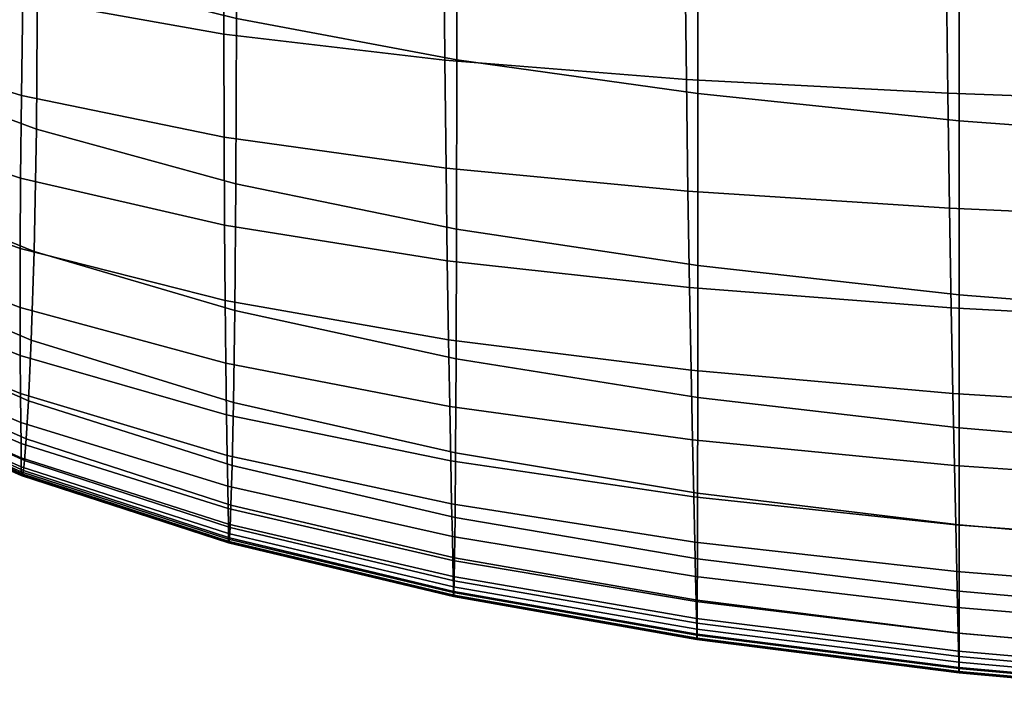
# Model space of a CAD drawing. Header units: millimetres. Extents: x -440 to 440, y -442 to 442.
# Tile 6 of 256: x -407 to -386, y -436 to -422. Entities that reach past the tile are written whole.
import ezdxf

# ---------------------------------------------------------------- set-up
doc = ezdxf.new("R2010")
doc.units = ezdxf.units.MM
doc.layers.add('Default', color=7, linetype='Continuous', true_color=0x000000)

msp = doc.modelspace()

# ---------------------------------------------------------------- meshes
at = {"layer": 'Default'}
mesh = msp.add_polyface(dxfattribs=at)
corners = [(-381.158, -408.394, -318.599), (-381.137, -413.04, -317.167), (-387.238, -412.957, -317.163), (-387.26, -408.339, -318.594), (-380.792, -413.786, 342.429), (-380.793, -407.382, 344.519), (-386.888, -407.059, 344.004), (-386.887, -413.415, 341.931), (-380.792, -419.426, 339.552), (-386.887, -419.011, 339.078), (-380.792, -424.191, 335.789), (-386.886, -423.737, 335.346), (-381.037, -423.364, -309.39), (-380.997, -425.919, -305.75), (-387.099, -425.643, -305.749), (-387.138, -423.141, -309.388), (-381.074, -420.402, -312.501), (-387.175, -420.231, -312.499), (-381.108, -416.976, -315.09), (-387.209, -416.851, -315.086), (-381.137, -413.04, -317.167), (-387.238, -412.957, -317.163), (-380.793, -428.008, 331.069), (-386.887, -427.523, 330.664), (-392.917, -412.837, -317.149), (-392.939, -408.26, -318.578), (-398.143, -412.66, -317.11), (-398.167, -408.14, -318.533), (-402.904, -412.399, -317.027), (-402.933, -407.961, -318.436), (-407.188, -412.023, -316.875), (-407.228, -407.703, -318.256), (-410.969, -411.5, -316.632), (-411.035, -407.356, -317.958), (-392.572, -423.148, 334.762), (-392.573, -426.89, 330.132), (-397.82, -422.409, 334.026), (-397.823, -426.094, 329.466), (-402.613, -421.51, 333.127), (-402.622, -425.114, 328.663), (-406.939, -420.437, 332.054), (-406.96, -423.923, 327.724), (-402.646, -427.87, 323.303), (-407.011, -426.582, 322.504), (-410.812, -422.491, 326.666), (-410.915, -424.997, 321.63), (-410.768, -419.188, 330.807), (-392.573, -418.473, 338.452), (-392.576, -412.937, 341.272), (-397.833, -412.349, 340.432), (-397.823, -417.806, 337.658), (-392.58, -406.645, 343.321), (-406.96, -416.065, 335.487), (-410.812, -415.007, 334.059), (-407.012, -410.854, 338.1), (-410.916, -409.983, 336.52), (-402.622, -417.003, 336.678), (-402.646, -411.652, 339.388), (-398.098, -419.664, -312.467), (-398.075, -422.422, -309.367), (-402.884, -421.854, -309.335), (-402.885, -419.203, -312.419), (-398.05, -424.768, -305.737), (-402.881, -424.095, -305.718), (-407.29, -423.186, -305.687), (-407.256, -421.07, -309.281), (-407.22, -418.554, -312.335), (-398.024, -426.785, -301.58), (-402.873, -426.013, -301.571), (-402.86, -427.646, -296.861), (-407.32, -426.52, -296.855), (-407.311, -424.99, -301.556), (-411.187, -419.986, -309.204), (-411.089, -417.642, -312.212), (-411.278, -421.952, -305.645), (-411.343, -423.624, -301.535), (-411.385, -425.041, -296.846), (-392.889, -416.678, -315.075), (-392.917, -412.837, -317.149), (-392.858, -419.994, -312.491), (-398.12, -416.428, -315.044), (-398.143, -412.66, -317.11), (-392.824, -422.837, -309.383), (-392.789, -425.269, -305.746), (-392.754, -427.369, -301.585), (-407.188, -412.023, -316.875), (-407.193, -415.56, -314.86), (-411.005, -414.84, -314.678), (-410.969, -411.5, -316.632), (-402.891, -416.071, -314.978), (-402.904, -412.399, -317.027)]
mesh.append_faces([[corners[k] for k in face] for face in [(0, 1, 2, 3), (4, 5, 6, 7), (8, 4, 7, 9), (10, 8, 9, 11), (12, 13, 14, 15), (16, 12, 15, 17), (18, 16, 17, 19), (20, 18, 19, 21), (22, 10, 11, 23), (3, 2, 24, 25), (25, 24, 26, 27), (27, 26, 28, 29), (29, 28, 30, 31), (31, 30, 32, 33), (23, 11, 34, 35), (35, 34, 36, 37), (37, 36, 38, 39), (39, 38, 40, 41), (42, 39, 41, 43), (43, 41, 44, 45), (41, 40, 46, 44), (11, 9, 47, 34), (9, 7, 48, 47), (47, 48, 49, 50), (34, 47, 50, 36), (7, 6, 51, 48), (40, 52, 53, 46), (52, 54, 55, 53), (36, 50, 56, 38), (50, 49, 57, 56), (56, 57, 54, 52), (38, 56, 52, 40), (58, 59, 60, 61), (59, 62, 63, 60), (60, 63, 64, 65), (61, 60, 65, 66), (62, 67, 68, 63), (68, 69, 70, 71), (63, 68, 71, 64), (66, 65, 72, 73), (65, 64, 74, 72), (64, 71, 75, 74), (71, 70, 76, 75), (21, 19, 77, 78), (19, 17, 79, 77), (77, 79, 58, 80), (78, 77, 80, 81), (17, 15, 82, 79), (15, 14, 83, 82), (82, 83, 62, 59), (79, 82, 59, 58), (83, 84, 67, 62), (85, 86, 87, 88), (86, 66, 73, 87), (81, 80, 89, 90), (80, 58, 61, 89), (89, 61, 66, 86), (90, 89, 86, 85)]])
mesh = msp.add_polyface(dxfattribs=at)
corners = [(-308.878, -422.941, -155.857), (-308.878, -422.941, -149.845), (-308.467, -425.674, -149.845), (-308.467, -425.675, -155.857), (-308.467, -425.674, -144.222), (-308.878, -422.941, -144.222), (-308.878, -422.941, -138.763), (-308.467, -425.674, -138.763), (-308.467, -425.674, -133.205), (-308.467, -425.674, -138.763), (-308.878, -422.941, -133.205), (-308.878, -422.941, -127.276), (-308.467, -425.674, -127.276), (-308.467, -425.674, -120.701), (-308.878, -422.941, -120.701), (-308.878, -422.941, -113.224), (-308.467, -425.674, -113.225), (-308.467, -425.674, -120.701), (-308.842, -420.893, -285.458), (-308.852, -421.541, -278.909), (-308.522, -424.304, -279.007), (-308.548, -423.665, -285.6), (-308.504, -424.79, -271.814), (-308.522, -424.304, -279.007), (-308.861, -422.034, -271.747), (-308.868, -422.392, -264.047), (-308.491, -425.143, -264.091), (-308.482, -425.383, -255.924), (-308.491, -425.143, -264.091), (-308.873, -422.637, -255.897), (-308.875, -422.792, -247.388), (-308.476, -425.534, -247.404), (-308.473, -425.619, -238.618), (-308.476, -425.534, -247.404), (-308.877, -422.879, -238.61), (-308.878, -422.921, -229.655), (-308.471, -425.658, -229.658), (-308.47, -425.672, -220.613), (-308.471, -425.658, -229.658), (-308.878, -422.936, -220.612), (-308.657, -421.86, -296.834), (-308.769, -420.675, -301.505), (-308.873, -417.888, -301.092), (-308.841, -419.073, -296.542), (-308.835, -420.073, -291.335), (-308.589, -422.854, -291.54), (-308.657, -421.86, -296.834), (-308.548, -423.665, -285.6), (-308.589, -422.854, -291.54), (-308.468, -425.676, -202.625), (-308.469, -425.675, -211.572), (-308.878, -422.94, -211.572), (-308.878, -422.941, -202.625), (-308.469, -425.675, -211.572), (-308.47, -425.672, -220.613), (-308.468, -425.675, -185.372), (-308.468, -425.675, -193.862), (-308.878, -422.941, -193.862), (-308.878, -422.941, -185.372), (-308.468, -425.675, -193.862), (-308.878, -422.941, -177.245), (-308.467, -425.675, -177.245), (-308.468, -425.675, -185.372), (-415.667, -421.849, 320.405), (-415.244, -419.938, 325.124), (-415.282, -417.466, 323.834), (-415.602, -419.206, 319.542), (-415.933, -420.549, 314.157), (-416.05, -423.261, 314.75), (-415.667, -421.849, 320.405), (-416.352, -424.267, 308.231), (-416.05, -423.261, 314.75), (-416.219, -421.526, 307.82), (-416.441, -422.158, 300.664), (-416.573, -424.914, 300.944), (-416.352, -424.267, 308.231), (-416.728, -425.279, 292.979), (-416.573, -424.914, 300.944), (-416.604, -422.517, 292.792), (-416.721, -422.682, 284.295), (-416.833, -425.449, 284.418), (-416.728, -425.279, 292.979), (-416.904, -425.506, 275.322), (-416.833, -425.449, 284.418), (-416.803, -422.737, 275.242), (-416.875, -420.723, -285.427), (-416.825, -419.914, -291.295), (-416.775, -422.7, -291.54), (-416.86, -423.509, -285.6), (-416.653, -421.71, -296.833), (-416.775, -422.7, -291.54), (-416.749, -418.928, -296.492), (-416.637, -417.76, -301.032), (-416.48, -420.529, -301.504), (-416.653, -421.71, -296.833), (-416.988, -422.737, -220.611), (-416.987, -422.723, -229.654), (-417.05, -425.499, -229.658), (-417.053, -425.512, -220.613), (-417.046, -425.459, -238.618), (-416.985, -422.683, -238.608), (-416.98, -422.597, -247.384), (-417.038, -425.374, -247.404), (-417.046, -425.459, -238.618), (-417.023, -425.223, -255.924), (-417.038, -425.374, -247.404), (-416.971, -422.443, -255.89), (-416.958, -422.202, -264.036), (-417.001, -424.983, -264.091), (-417.023, -425.223, -255.924), (-416.968, -424.631, -271.814), (-417.001, -424.983, -264.091), (-416.939, -421.848, -271.731), (-416.912, -421.362, -278.887), (-416.923, -424.147, -279.007), (-416.86, -423.509, -285.6), (-416.923, -424.147, -279.007), (-416.864, -422.752, 265.679), (-416.954, -425.521, 265.731), (-416.904, -425.506, 275.322), (-416.99, -425.521, 255.606), (-416.954, -425.521, 265.731), (-416.908, -422.751, 255.573), (-416.94, -422.747, 244.866), (-417.016, -425.518, 244.886), (-416.99, -425.521, 255.606), (-417.034, -425.516, 233.49), (-416.961, -422.745, 233.479), (-416.975, -422.744, 221.327), (-417.045, -425.516, 221.333), (-417.034, -425.516, 233.49), (-417.051, -425.515, 208.329), (-417.045, -425.516, 221.333), (-416.982, -422.743, 208.326), (-416.987, -422.743, 194.404), (-417.054, -425.515, 194.405), (-417.055, -425.515, 179.541), (-417.054, -425.515, 194.405), (-416.987, -422.743, 179.541), (-416.988, -422.743, -202.625), (-416.988, -422.742, -211.572), (-417.053, -425.516, -211.572), (-417.054, -425.516, -202.625), (-417.053, -425.512, -220.613), (-417.053, -425.516, -211.572)]
mesh.append_faces([[corners[k] for k in face] for face in [(0, 1, 2, 3), (4, 2, 1, 5), (5, 6, 7, 4), (8, 9, 6, 10), (10, 11, 12, 8), (13, 12, 11, 14), (14, 15, 16, 17), (18, 19, 20, 21), (22, 23, 19, 24), (24, 25, 26, 22), (27, 28, 25, 29), (29, 30, 31, 27), (32, 33, 30, 34), (34, 35, 36, 32), (37, 38, 35, 39), (40, 41, 42, 43), (43, 44, 45, 46), (47, 48, 44, 18), (49, 50, 51, 52), (39, 51, 53, 54), (55, 56, 57, 58), (52, 57, 59, 49), (58, 60, 61, 62), (63, 64, 65, 66), (66, 67, 68, 69), (70, 71, 67, 72), (72, 73, 74, 75), (76, 77, 73, 78), (78, 79, 80, 81), (82, 83, 79, 84), (85, 86, 87, 88), (89, 90, 86, 91), (91, 92, 93, 94), (95, 96, 97, 98), (99, 97, 96, 100), (100, 101, 102, 103), (104, 105, 101, 106), (106, 107, 108, 109), (110, 111, 107, 112), (112, 113, 114, 110), (115, 116, 113, 85), (84, 117, 118, 119), (120, 121, 117, 122), (122, 123, 124, 125), (126, 124, 123, 127), (127, 128, 129, 130), (131, 132, 128, 133), (133, 134, 135, 131), (136, 137, 134, 138), (139, 140, 141, 142), (143, 144, 140, 95)]])
mesh = msp.add_polyface(dxfattribs=at)
corners = [(-411.243, -428.852, 301.558), (-411.153, -428.065, 309.01), (-414.715, -425.798, 308.474), (-414.861, -426.523, 301.141), (-411.306, -429.295, 293.451), (-414.965, -426.933, 293.134), (-411.349, -429.504, 284.769), (-415.036, -427.126, 284.535), (-411.376, -429.578, 275.574), (-415.083, -427.195, 275.406), (-407.292, -431.455, 82.244), (-407.292, -431.455, 97.7), (-411.433, -429.604, 97.7), (-411.432, -429.603, 82.244), (-407.292, -431.455, 113.963), (-411.432, -429.603, 113.963), (-407.292, -431.455, 130.65), (-411.433, -429.604, 130.65), (-407.292, -431.455, 147.379), (-411.432, -429.603, 147.379), (-407.292, -431.455, 163.782), (-411.433, -429.604, 163.782), (-407.292, -431.455, 179.542), (-411.432, -429.603, 179.542), (-407.292, -431.455, 55.1), (-407.292, -431.455, 67.953), (-411.433, -429.604, 67.953), (-411.432, -429.603, 55.1), (-407.292, -431.455, 1.643), (-407.292, -431.455, 9.488), (-411.433, -429.604, 9.488), (-411.432, -429.603, 1.643), (-407.292, -431.455, 17.22), (-411.432, -429.603, 17.22), (-407.292, -431.455, 25.252), (-411.433, -429.604, 25.252), (-407.292, -431.455, 33.997), (-411.432, -429.603, 33.997), (-407.292, -431.455, 43.845), (-411.433, -429.604, 43.845), (-407.292, -431.455, -15.87), (-407.292, -431.455, -6.708), (-411.433, -429.604, -6.708), (-411.432, -429.603, -15.87), (-407.32, -427.802, -291.547), (-407.314, -428.849, -285.602), (-411.418, -427.195, -285.601), (-411.408, -426.227, -291.544), (-407.302, -430.303, -271.814), (-407.298, -430.759, -264.091), (-411.429, -428.961, -264.091), (-411.427, -428.539, -271.814), (-407.295, -431.071, -255.924), (-411.43, -429.248, -255.924), (-415.174, -426.895, -255.924), (-415.166, -426.631, -264.091), (-415.155, -426.246, -271.814), (-407.294, -431.268, -247.404), (-411.432, -429.431, -247.404), (-407.293, -431.378, -238.618), (-411.432, -429.533, -238.618), (-407.292, -431.43, -229.658), (-411.433, -429.581, -229.658), (-407.292, -431.448, -220.613), (-411.432, -429.598, -220.613), (-407.308, -429.675, -279.008), (-411.424, -427.959, -279.008), (-415.139, -425.716, -279.008), (-415.116, -425.018, -285.601), (-407.292, -431.455, -84.149), (-407.292, -431.455, -72.646), (-411.433, -429.604, -72.646), (-411.432, -429.603, -84.149), (-407.292, -431.455, -60.733), (-411.432, -429.603, -60.733), (-407.292, -431.455, -48.764), (-411.433, -429.604, -48.764), (-407.292, -431.455, -37.091), (-411.432, -429.603, -37.091), (-407.292, -431.455, -26.044), (-411.433, -429.604, -26.044), (-407.292, -431.455, -104.661), (-407.292, -431.455, -94.909), (-411.433, -429.604, -94.909), (-411.432, -429.603, -104.661), (-407.292, -431.455, -144.222), (-407.292, -431.455, -138.763), (-411.433, -429.604, -138.763), (-411.432, -429.603, -144.222), (-407.292, -431.455, -133.205), (-411.432, -429.603, -133.205), (-407.292, -431.455, -127.276), (-411.433, -429.604, -127.276), (-407.292, -431.455, -120.701), (-411.432, -429.603, -120.701), (-407.292, -431.455, -113.225), (-411.433, -429.604, -113.225), (-407.292, -431.455, -155.857), (-407.292, -431.455, -149.845), (-411.433, -429.604, -149.845), (-411.432, -429.603, -155.857), (-411.428, -429.604, 221.351), (-411.424, -429.603, 233.528), (-415.169, -427.219, 233.503), (-415.176, -427.218, 221.339), (-411.431, -429.603, 208.336), (-415.18, -427.219, 208.331), (-411.418, -429.604, 244.954), (-411.408, -429.603, 255.718), (-415.141, -427.219, 255.644), (-415.157, -427.219, 244.909), (-411.395, -429.601, 265.903), (-415.116, -427.216, 265.789), (-407.292, -431.455, -202.625), (-407.292, -431.455, -193.862), (-411.433, -429.604, -193.862), (-411.432, -429.603, -202.625), (-407.292, -431.455, -185.372), (-411.432, -429.603, -185.372), (-407.292, -431.455, -177.245), (-411.433, -429.604, -177.245), (-407.292, -431.455, -169.57), (-411.432, -429.603, -169.57)]
mesh.append_faces([[corners[k] for k in face] for face in [(0, 1, 2, 3), (4, 0, 3, 5), (6, 4, 5, 7), (8, 6, 7, 9), (10, 11, 12, 13), (11, 14, 15, 12), (14, 16, 17, 15), (16, 18, 19, 17), (18, 20, 21, 19), (20, 22, 23, 21), (24, 25, 26, 27), (25, 10, 13, 26), (28, 29, 30, 31), (29, 32, 33, 30), (32, 34, 35, 33), (34, 36, 37, 35), (36, 38, 39, 37), (38, 24, 27, 39), (40, 41, 42, 43), (41, 28, 31, 42), (44, 45, 46, 47), (48, 49, 50, 51), (49, 52, 53, 50), (50, 53, 54, 55), (51, 50, 55, 56), (52, 57, 58, 53), (57, 59, 60, 58), (59, 61, 62, 60), (61, 63, 64, 62), (45, 65, 66, 46), (65, 48, 51, 66), (66, 51, 56, 67), (46, 66, 67, 68), (69, 70, 71, 72), (70, 73, 74, 71), (73, 75, 76, 74), (75, 77, 78, 76), (77, 79, 80, 78), (79, 40, 43, 80), (81, 82, 83, 84), (82, 69, 72, 83), (85, 86, 87, 88), (86, 89, 90, 87), (89, 91, 92, 90), (91, 93, 94, 92), (93, 95, 96, 94), (95, 81, 84, 96), (97, 98, 99, 100), (98, 85, 88, 99), (101, 102, 103, 104), (105, 101, 104, 106), (107, 108, 109, 110), (102, 107, 110, 103), (111, 8, 9, 112), (108, 111, 112, 109), (113, 114, 115, 116), (114, 117, 118, 115), (117, 119, 120, 118), (119, 121, 122, 120)]])
mesh = msp.add_polyface(dxfattribs=at)
corners = [(-407.225, -431.13, 293.782), (-407.188, -430.663, 301.995), (-411.243, -428.852, 301.558), (-411.306, -429.295, 293.451), (-407.139, -429.831, 309.571), (-411.153, -428.065, 309.01), (-407.076, -428.512, 316.432), (-411.037, -426.817, 315.725), (-407.011, -426.582, 322.504), (-410.915, -424.997, 321.63), (-407.262, -431.428, 275.747), (-407.248, -431.35, 285.013), (-411.349, -429.504, 284.769), (-411.376, -429.578, 275.574), (-402.782, -432.924, 97.7), (-402.781, -432.924, 113.963), (-407.292, -431.455, 113.963), (-407.292, -431.455, 97.7), (-402.781, -432.924, 82.244), (-407.292, -431.455, 82.244), (-402.782, -432.924, 130.65), (-402.781, -432.924, 147.379), (-407.292, -431.455, 147.379), (-407.292, -431.455, 130.65), (-402.782, -432.924, 163.782), (-402.781, -432.924, 179.543), (-407.292, -431.455, 179.542), (-407.292, -431.455, 163.782), (-402.782, -432.924, 67.953), (-407.292, -431.455, 67.953), (-402.781, -432.924, 55.1), (-407.292, -431.455, 55.1), (-402.782, -432.924, 9.488), (-402.781, -432.924, 17.22), (-407.292, -431.455, 17.22), (-407.292, -431.455, 9.488), (-402.781, -432.924, 1.643), (-407.292, -431.455, 1.643), (-402.782, -432.924, 25.252), (-402.781, -432.924, 33.997), (-407.292, -431.455, 33.997), (-407.292, -431.455, 25.252), (-402.782, -432.924, 43.845), (-407.292, -431.455, 43.845), (-402.782, -432.924, -6.708), (-407.292, -431.455, -6.708), (-402.781, -432.924, -15.87), (-407.292, -431.455, -15.87), (-402.843, -429.015, -291.549), (-402.827, -430.135, -285.603), (-407.314, -428.849, -285.602), (-407.32, -427.802, -291.547), (-402.86, -427.646, -296.861), (-407.32, -426.52, -296.855), (-411.408, -426.227, -291.544), (-411.385, -425.041, -296.846), (-402.794, -432.179, -264.091), (-402.788, -432.513, -255.924), (-407.295, -431.071, -255.924), (-407.298, -430.759, -264.091), (-402.802, -431.691, -271.814), (-407.302, -430.303, -271.814), (-402.785, -432.723, -247.404), (-402.782, -432.842, -238.618), (-407.293, -431.378, -238.618), (-407.294, -431.268, -247.404), (-402.782, -432.897, -229.658), (-402.781, -432.917, -220.613), (-407.292, -431.448, -220.613), (-407.292, -431.43, -229.658), (-402.813, -431.019, -279.008), (-407.308, -429.675, -279.008), (-402.782, -432.924, -72.646), (-402.781, -432.924, -60.733), (-407.292, -431.455, -60.733), (-407.292, -431.455, -72.646), (-402.781, -432.924, -84.149), (-407.292, -431.455, -84.149), (-402.782, -432.924, -48.764), (-402.781, -432.924, -37.091), (-407.292, -431.455, -37.091), (-407.292, -431.455, -48.764), (-402.782, -432.924, -26.044), (-407.292, -431.455, -26.044), (-402.782, -432.924, -94.909), (-407.292, -431.455, -94.909), (-402.781, -432.924, -104.661), (-407.292, -431.455, -104.661), (-402.782, -432.924, -138.763), (-402.781, -432.924, -133.205), (-407.292, -431.455, -133.205), (-407.292, -431.455, -138.763), (-402.781, -432.924, -144.222), (-407.292, -431.455, -144.222), (-402.782, -432.924, -127.276), (-402.781, -432.924, -120.701), (-407.292, -431.455, -120.701), (-407.292, -431.455, -127.276), (-402.782, -432.924, -113.225), (-407.292, -431.455, -113.225), (-407.291, -431.455, 208.341), (-407.29, -431.455, 221.363), (-411.428, -429.604, 221.351), (-411.431, -429.603, 208.336), (-407.288, -431.455, 233.553), (-411.424, -429.603, 233.528), (-407.284, -431.455, 245), (-411.418, -429.604, 244.954), (-407.279, -431.455, 255.794), (-411.408, -429.603, 255.718), (-407.272, -431.451, 266.022), (-411.395, -429.601, 265.903), (-407.292, -431.455, 194.409), (-411.432, -429.604, 194.407), (-411.432, -429.603, 179.542), (-407.292, -431.455, -169.57), (-407.292, -431.455, -162.428), (-411.433, -429.604, -162.428), (-411.432, -429.603, -169.57), (-407.292, -431.455, -155.857), (-411.432, -429.603, -155.857), (-407.292, -431.454, -211.572), (-411.433, -429.603, -211.572), (-411.432, -429.598, -220.613), (-407.292, -431.455, -202.625), (-411.432, -429.603, -202.625)]
mesh.append_faces([[corners[k] for k in face] for face in [(0, 1, 2, 3), (1, 4, 5, 2), (4, 6, 7, 5), (6, 8, 9, 7), (10, 11, 12, 13), (11, 0, 3, 12), (14, 15, 16, 17), (18, 14, 17, 19), (20, 21, 22, 23), (15, 20, 23, 16), (24, 25, 26, 27), (21, 24, 27, 22), (28, 18, 19, 29), (30, 28, 29, 31), (32, 33, 34, 35), (36, 32, 35, 37), (38, 39, 40, 41), (33, 38, 41, 34), (42, 30, 31, 43), (39, 42, 43, 40), (44, 36, 37, 45), (46, 44, 45, 47), (48, 49, 50, 51), (52, 48, 51, 53), (53, 51, 54, 55), (56, 57, 58, 59), (60, 56, 59, 61), (62, 63, 64, 65), (57, 62, 65, 58), (66, 67, 68, 69), (63, 66, 69, 64), (70, 60, 61, 71), (49, 70, 71, 50), (72, 73, 74, 75), (76, 72, 75, 77), (78, 79, 80, 81), (73, 78, 81, 74), (82, 46, 47, 83), (79, 82, 83, 80), (84, 76, 77, 85), (86, 84, 85, 87), (88, 89, 90, 91), (92, 88, 91, 93), (94, 95, 96, 97), (89, 94, 97, 90), (98, 86, 87, 99), (100, 101, 102, 103), (101, 104, 105, 102), (104, 106, 107, 105), (106, 108, 109, 107), (108, 110, 111, 109), (110, 10, 13, 111), (26, 112, 113, 114), (112, 100, 103, 113), (115, 116, 117, 118), (116, 119, 120, 117), (68, 121, 122, 123), (121, 124, 125, 122)]])
mesh = msp.add_polyface(dxfattribs=at)
corners = [(-397.875, -433.749, 294.401), (-397.867, -433.252, 302.8), (-402.731, -432.104, 302.415), (-402.749, -432.587, 294.104), (-397.857, -432.368, 310.589), (-402.707, -431.241, 310.106), (-397.845, -430.966, 317.684), (-402.676, -429.872, 317.094), (-397.832, -428.916, 324.002), (-402.646, -427.87, 323.303), (-397.823, -426.094, 329.466), (-402.622, -425.114, 328.663), (-397.882, -434.065, 276.076), (-397.879, -433.982, 285.473), (-402.76, -432.815, 285.251), (-402.767, -432.896, 275.917), (-392.594, -435.024, 67.953), (-392.594, -435.023, 82.244), (-397.888, -434.094, 82.244), (-397.888, -434.094, 67.953), (-392.594, -435.024, 55.1), (-397.888, -434.094, 55.1), (-392.594, -435.024, 97.7), (-392.594, -435.023, 113.963), (-397.888, -434.094, 113.963), (-397.888, -434.094, 97.7), (-392.594, -435.024, 130.65), (-392.594, -435.023, 147.379), (-397.888, -434.093, 147.379), (-397.888, -434.094, 130.65), (-392.594, -435.024, 163.782), (-392.594, -435.024, 179.543), (-397.888, -434.094, 179.543), (-397.888, -434.094, 163.782), (-392.594, -435.024, -6.708), (-392.594, -435.023, 1.643), (-397.888, -434.094, 1.643), (-397.888, -434.094, -6.708), (-392.594, -435.024, -15.87), (-397.888, -434.094, -15.87), (-392.594, -435.024, 9.488), (-392.594, -435.023, 17.22), (-397.888, -434.094, 17.22), (-397.888, -434.094, 9.488), (-392.594, -435.024, 25.252), (-392.594, -435.023, 33.997), (-397.888, -434.093, 33.997), (-397.888, -434.094, 25.252), (-392.594, -435.024, 43.845), (-397.888, -434.094, 43.845), (-392.754, -427.369, -301.585), (-392.72, -429.167, -296.867), (-397.997, -428.506, -296.865), (-398.024, -426.785, -301.58), (-392.689, -430.682, -291.551), (-392.663, -431.923, -285.603), (-397.949, -431.139, -285.603), (-397.972, -429.953, -291.55), (-392.641, -432.906, -279.008), (-392.625, -433.653, -271.814), (-397.915, -432.787, -271.814), (-397.93, -432.075, -279.008), (-392.612, -434.196, -264.091), (-392.604, -434.567, -255.924), (-397.897, -433.658, -255.924), (-397.904, -433.304, -264.091), (-392.599, -434.801, -247.404), (-392.596, -434.932, -238.618), (-397.89, -434.007, -238.618), (-397.892, -433.881, -247.404), (-392.595, -434.994, -229.658), (-392.594, -435.016, -220.613), (-397.888, -434.086, -220.613), (-397.888, -434.066, -229.658), (-397.888, -434.094, -94.909), (-397.888, -434.094, -84.149), (-402.781, -432.924, -84.149), (-402.782, -432.924, -94.909), (-397.888, -434.094, -144.222), (-397.888, -434.094, -138.763), (-402.782, -432.924, -138.763), (-402.781, -432.924, -144.222), (-397.888, -434.094, -133.205), (-402.781, -432.924, -133.205), (-397.888, -434.094, -127.276), (-402.782, -432.924, -127.276), (-397.888, -434.093, -120.701), (-402.781, -432.924, -120.701), (-397.888, -434.094, -113.225), (-402.782, -432.924, -113.225), (-397.888, -434.094, -104.661), (-402.781, -432.924, -104.661), (-397.888, -434.094, -155.857), (-397.888, -434.094, -149.845), (-402.782, -432.924, -149.845), (-402.781, -432.924, -155.857), (-397.888, -434.094, 208.351), (-397.888, -434.094, 221.387), (-402.78, -432.924, 221.376), (-402.781, -432.924, 208.346), (-397.887, -434.094, 233.602), (-402.779, -432.924, 233.578), (-397.886, -434.094, 245.088), (-402.777, -432.924, 245.045), (-397.885, -434.093, 255.94), (-402.775, -432.924, 255.87), (-397.884, -434.09, 266.246), (-402.772, -432.921, 266.138), (-397.888, -434.094, 194.412), (-402.781, -432.924, 194.411), (-402.781, -432.924, 179.543), (-397.888, -434.094, -202.625), (-397.888, -434.094, -193.862), (-402.782, -432.924, -193.862), (-402.781, -432.924, -202.625), (-397.888, -434.093, -185.372), (-402.781, -432.924, -185.372), (-397.888, -434.094, -177.245), (-402.782, -432.924, -177.245), (-397.888, -434.093, -169.57), (-402.781, -432.924, -169.57), (-397.888, -434.094, -162.428), (-402.782, -432.924, -162.428), (-397.888, -434.093, -211.572), (-402.782, -432.923, -211.572), (-402.781, -432.917, -220.613)]
mesh.append_faces([[corners[k] for k in face] for face in [(0, 1, 2, 3), (1, 4, 5, 2), (4, 6, 7, 5), (6, 8, 9, 7), (8, 10, 11, 9), (12, 13, 14, 15), (13, 0, 3, 14), (16, 17, 18, 19), (20, 16, 19, 21), (22, 23, 24, 25), (17, 22, 25, 18), (26, 27, 28, 29), (23, 26, 29, 24), (30, 31, 32, 33), (27, 30, 33, 28), (34, 35, 36, 37), (38, 34, 37, 39), (40, 41, 42, 43), (35, 40, 43, 36), (44, 45, 46, 47), (41, 44, 47, 42), (48, 20, 21, 49), (50, 51, 52, 53), (54, 55, 56, 57), (51, 54, 57, 52), (58, 59, 60, 61), (55, 58, 61, 56), (62, 63, 64, 65), (59, 62, 65, 60), (66, 67, 68, 69), (63, 66, 69, 64), (70, 71, 72, 73), (67, 70, 73, 68), (74, 75, 76, 77), (78, 79, 80, 81), (79, 82, 83, 80), (82, 84, 85, 83), (84, 86, 87, 85), (86, 88, 89, 87), (88, 90, 91, 89), (92, 93, 94, 95), (93, 78, 81, 94), (96, 97, 98, 99), (97, 100, 101, 98), (100, 102, 103, 101), (102, 104, 105, 103), (104, 106, 107, 105), (106, 12, 15, 107), (32, 108, 109, 110), (108, 96, 99, 109), (111, 112, 113, 114), (112, 115, 116, 113), (115, 117, 118, 116), (117, 119, 120, 118), (119, 121, 122, 120), (121, 92, 95, 122), (72, 123, 124, 125), (123, 111, 114, 124)]])
mesh = msp.add_polyface(dxfattribs=at)
corners = [(-392.592, -434.91, 285.67), (-392.59, -434.672, 294.664), (-397.875, -433.749, 294.401), (-397.879, -433.982, 285.473), (-392.592, -434.995, 276.217), (-397.882, -434.065, 276.076), (-392.588, -434.168, 303.137), (-392.584, -433.268, 311.007), (-397.857, -432.368, 310.589), (-397.867, -433.252, 302.8), (-392.58, -431.843, 318.186), (-392.576, -429.758, 324.587), (-397.832, -428.916, 324.002), (-397.845, -430.966, 317.684), (-392.573, -426.89, 330.132), (-397.823, -426.094, 329.466), (-386.892, -435.752, 55.1), (-386.892, -435.752, 67.953), (-392.594, -435.024, 67.953), (-392.594, -435.024, 55.1), (-386.892, -435.752, 82.244), (-392.594, -435.023, 82.244), (-386.892, -435.752, 97.7), (-392.594, -435.024, 97.7), (-386.892, -435.752, 113.963), (-392.594, -435.023, 113.963), (-386.892, -435.752, 130.65), (-392.594, -435.024, 130.65), (-386.892, -435.752, 147.379), (-392.594, -435.023, 147.379), (-392.594, -435.023, 33.997), (-392.594, -435.024, 43.845), (-397.888, -434.094, 43.845), (-397.888, -434.093, 33.997), (-387.099, -425.643, -305.749), (-387.06, -427.809, -301.586), (-392.754, -427.369, -301.585), (-392.789, -425.269, -305.746), (-387.024, -429.67, -296.867), (-392.72, -429.167, -296.867), (-386.992, -431.24, -291.551), (-392.689, -430.682, -291.551), (-386.964, -432.53, -285.603), (-392.663, -431.923, -285.603), (-386.941, -433.55, -279.008), (-392.641, -432.906, -279.008), (-386.924, -434.327, -271.814), (-392.625, -433.653, -271.814), (-386.911, -434.891, -264.091), (-392.612, -434.196, -264.091), (-386.903, -435.277, -255.924), (-392.604, -434.567, -255.924), (-386.897, -435.52, -247.404), (-392.599, -434.801, -247.404), (-386.894, -435.657, -238.618), (-392.596, -434.932, -238.618), (-386.893, -435.721, -229.658), (-392.595, -434.994, -229.658), (-386.893, -435.744, -220.613), (-392.594, -435.016, -220.613), (-392.594, -435.024, -94.909), (-392.594, -435.023, -84.149), (-397.888, -434.094, -84.149), (-397.888, -434.094, -94.909), (-392.594, -435.024, -104.661), (-397.888, -434.094, -104.661), (-392.594, -435.024, -72.646), (-392.594, -435.023, -60.733), (-397.888, -434.094, -60.733), (-397.888, -434.094, -72.646), (-392.594, -435.024, -48.764), (-392.594, -435.023, -37.091), (-397.888, -434.093, -37.091), (-397.888, -434.094, -48.764), (-392.594, -435.024, -26.044), (-392.594, -435.024, -15.87), (-397.888, -434.094, -15.87), (-397.888, -434.094, -26.044), (-392.594, -435.024, -149.845), (-392.594, -435.023, -144.222), (-397.888, -434.094, -144.222), (-397.888, -434.094, -149.845), (-392.594, -435.024, -155.857), (-397.888, -434.094, -155.857), (-392.594, -435.024, -138.763), (-392.594, -435.023, -133.205), (-397.888, -434.094, -133.205), (-397.888, -434.094, -138.763), (-392.594, -435.024, -127.276), (-392.594, -435.023, -120.701), (-397.888, -434.093, -120.701), (-397.888, -434.094, -127.276), (-392.594, -435.024, -113.225), (-397.888, -434.094, -113.225), (-392.594, -435.024, 194.413), (-392.594, -435.023, 208.355), (-397.888, -434.094, 208.351), (-397.888, -434.094, 194.412), (-392.594, -435.024, 179.543), (-397.888, -434.094, 179.543), (-392.594, -435.024, 221.397), (-392.594, -435.023, 233.622), (-397.887, -434.094, 233.602), (-397.888, -434.094, 221.387), (-392.593, -435.024, 245.126), (-392.593, -435.023, 256.003), (-397.885, -434.093, 255.94), (-397.886, -434.094, 245.088), (-392.593, -435.02, 266.343), (-397.884, -434.09, 266.246), (-386.892, -435.751, -211.572), (-392.594, -435.023, -211.572), (-392.594, -435.023, -202.625), (-397.888, -434.094, -202.625), (-397.888, -434.093, -211.572), (-397.888, -434.086, -220.613), (-392.594, -435.024, -193.862), (-392.594, -435.023, -185.372), (-397.888, -434.093, -185.372), (-397.888, -434.094, -193.862), (-392.594, -435.024, -177.245), (-392.594, -435.023, -169.57), (-397.888, -434.093, -169.57), (-397.888, -434.094, -177.245), (-392.594, -435.024, -162.428), (-397.888, -434.094, -162.428)]
mesh.append_faces([[corners[k] for k in face] for face in [(0, 1, 2, 3), (4, 0, 3, 5), (6, 7, 8, 9), (1, 6, 9, 2), (10, 11, 12, 13), (7, 10, 13, 8), (11, 14, 15, 12), (16, 17, 18, 19), (17, 20, 21, 18), (20, 22, 23, 21), (22, 24, 25, 23), (24, 26, 27, 25), (26, 28, 29, 27), (30, 31, 32, 33), (34, 35, 36, 37), (35, 38, 39, 36), (38, 40, 41, 39), (40, 42, 43, 41), (42, 44, 45, 43), (44, 46, 47, 45), (46, 48, 49, 47), (48, 50, 51, 49), (50, 52, 53, 51), (52, 54, 55, 53), (54, 56, 57, 55), (56, 58, 59, 57), (60, 61, 62, 63), (64, 60, 63, 65), (66, 67, 68, 69), (61, 66, 69, 62), (70, 71, 72, 73), (67, 70, 73, 68), (74, 75, 76, 77), (71, 74, 77, 72), (78, 79, 80, 81), (82, 78, 81, 83), (84, 85, 86, 87), (79, 84, 87, 80), (88, 89, 90, 91), (85, 88, 91, 86), (92, 64, 65, 93), (89, 92, 93, 90), (94, 95, 96, 97), (98, 94, 97, 99), (100, 101, 102, 103), (95, 100, 103, 96), (104, 105, 106, 107), (101, 104, 107, 102), (108, 4, 5, 109), (105, 108, 109, 106), (58, 110, 111, 59), (111, 112, 113, 114), (59, 111, 114, 115), (116, 117, 118, 119), (112, 116, 119, 113), (120, 121, 122, 123), (117, 120, 123, 118), (124, 82, 83, 125), (121, 124, 125, 122)]])
mesh = msp.add_polyface(dxfattribs=at)
corners = [(-380.891, -431.662, -291.551), (-380.863, -432.989, -285.603), (-386.964, -432.53, -285.603), (-386.992, -431.24, -291.551), (-380.924, -430.047, -296.868), (-387.024, -429.67, -296.867), (-380.959, -428.138, -301.587), (-387.06, -427.809, -301.586), (-380.997, -425.919, -305.75), (-387.099, -425.643, -305.749), (-380.795, -436.208, -238.618), (-380.794, -436.274, -229.658), (-386.893, -435.721, -229.658), (-386.894, -435.657, -238.618), (-380.798, -436.067, -247.404), (-386.897, -435.52, -247.404), (-380.803, -435.817, -255.924), (-386.903, -435.277, -255.924), (-380.812, -435.419, -264.091), (-386.911, -434.891, -264.091), (-380.824, -434.839, -271.814), (-386.924, -434.327, -271.814), (-380.841, -434.039, -279.008), (-386.941, -433.55, -279.008), (-386.891, -435.722, 276.336), (-386.891, -435.637, 285.835), (-392.592, -434.91, 285.67), (-392.592, -434.995, 276.217), (-386.891, -435.396, 294.883), (-392.59, -434.672, 294.664), (-386.89, -434.886, 303.417), (-392.588, -434.168, 303.137), (-386.889, -433.976, 311.35), (-392.584, -433.268, 311.007), (-386.888, -432.533, 318.595), (-392.58, -431.843, 318.186), (-386.887, -430.423, 325.061), (-392.576, -429.758, 324.587), (-386.887, -427.523, 330.664), (-392.573, -426.89, 330.132), (-386.892, -435.752, 147.379), (-386.892, -435.752, 163.782), (-392.594, -435.024, 163.782), (-392.594, -435.023, 147.379), (-386.892, -435.752, 179.544), (-392.594, -435.024, 179.543), (-386.892, -435.752, -15.87), (-386.892, -435.752, -6.708), (-392.594, -435.024, -6.708), (-392.594, -435.024, -15.87), (-386.892, -435.752, 1.643), (-392.594, -435.023, 1.643), (-386.892, -435.752, 9.488), (-392.594, -435.024, 9.488), (-386.892, -435.752, 17.22), (-392.594, -435.023, 17.22), (-386.892, -435.752, 25.252), (-392.594, -435.024, 25.252), (-386.892, -435.752, 33.997), (-392.594, -435.023, 33.997), (-386.892, -435.752, 43.845), (-392.594, -435.024, 43.845), (-386.892, -435.752, 55.1), (-392.594, -435.024, 55.1), (-386.892, -435.752, -104.661), (-386.892, -435.752, -94.909), (-392.594, -435.024, -94.909), (-392.594, -435.024, -104.661), (-386.892, -435.752, -84.149), (-392.594, -435.023, -84.149), (-386.892, -435.752, -72.646), (-392.594, -435.024, -72.646), (-386.892, -435.752, -60.733), (-392.594, -435.023, -60.733), (-386.892, -435.752, -48.764), (-392.594, -435.024, -48.764), (-386.892, -435.752, -37.091), (-392.594, -435.023, -37.091), (-386.892, -435.752, -26.044), (-392.594, -435.024, -26.044), (-386.892, -435.752, -155.857), (-386.892, -435.752, -149.845), (-392.594, -435.024, -149.845), (-392.594, -435.024, -155.857), (-386.892, -435.752, -144.222), (-392.594, -435.023, -144.222), (-386.892, -435.752, -138.763), (-392.594, -435.024, -138.763), (-386.892, -435.752, -133.205), (-392.594, -435.023, -133.205), (-386.892, -435.752, -127.276), (-392.594, -435.024, -127.276), (-386.892, -435.752, -120.701), (-392.594, -435.023, -120.701), (-386.892, -435.752, -113.225), (-392.594, -435.024, -113.225), (-386.892, -435.752, 194.415), (-392.594, -435.024, 194.413), (-386.892, -435.752, 208.359), (-392.594, -435.023, 208.355), (-386.892, -435.752, 221.406), (-392.594, -435.024, 221.397), (-386.892, -435.752, 233.64), (-392.594, -435.023, 233.622), (-386.892, -435.752, 245.158), (-392.593, -435.024, 245.126), (-386.892, -435.752, 256.055), (-392.593, -435.023, 256.003), (-386.892, -435.748, 266.425), (-392.593, -435.02, 266.343), (-386.892, -435.751, -211.572), (-386.892, -435.752, -202.625), (-392.594, -435.023, -202.625), (-392.594, -435.023, -211.572), (-386.892, -435.752, -193.862), (-392.594, -435.024, -193.862), (-386.892, -435.752, -185.372), (-392.594, -435.023, -185.372), (-386.892, -435.752, -177.245), (-392.594, -435.024, -177.245), (-386.892, -435.752, -169.57), (-392.594, -435.023, -169.57), (-386.892, -435.752, -162.428), (-392.594, -435.024, -162.428)]
mesh.append_faces([[corners[k] for k in face] for face in [(0, 1, 2, 3), (4, 0, 3, 5), (6, 4, 5, 7), (8, 6, 7, 9), (10, 11, 12, 13), (14, 10, 13, 15), (16, 14, 15, 17), (18, 16, 17, 19), (20, 18, 19, 21), (22, 20, 21, 23), (1, 22, 23, 2), (24, 25, 26, 27), (25, 28, 29, 26), (28, 30, 31, 29), (30, 32, 33, 31), (32, 34, 35, 33), (34, 36, 37, 35), (36, 38, 39, 37), (40, 41, 42, 43), (41, 44, 45, 42), (46, 47, 48, 49), (47, 50, 51, 48), (50, 52, 53, 51), (52, 54, 55, 53), (54, 56, 57, 55), (56, 58, 59, 57), (58, 60, 61, 59), (60, 62, 63, 61), (64, 65, 66, 67), (65, 68, 69, 66), (68, 70, 71, 69), (70, 72, 73, 71), (72, 74, 75, 73), (74, 76, 77, 75), (76, 78, 79, 77), (78, 46, 49, 79), (80, 81, 82, 83), (81, 84, 85, 82), (84, 86, 87, 85), (86, 88, 89, 87), (88, 90, 91, 89), (90, 92, 93, 91), (92, 94, 95, 93), (94, 64, 67, 95), (44, 96, 97, 45), (96, 98, 99, 97), (98, 100, 101, 99), (100, 102, 103, 101), (102, 104, 105, 103), (104, 106, 107, 105), (106, 108, 109, 107), (108, 24, 27, 109), (110, 111, 112, 113), (111, 114, 115, 112), (114, 116, 117, 115), (116, 118, 119, 117), (118, 120, 121, 119), (120, 122, 123, 121), (122, 80, 83, 123)]])
mesh = msp.add_polyface(dxfattribs=at)
corners = [(-402.731, -432.104, 302.415), (-402.707, -431.241, 310.106), (-407.139, -429.831, 309.571), (-407.188, -430.663, 301.995), (-402.749, -432.587, 294.104), (-407.225, -431.13, 293.782), (-402.676, -429.872, 317.094), (-402.646, -427.87, 323.303), (-407.011, -426.582, 322.504), (-407.076, -428.512, 316.432), (-402.76, -432.815, 285.251), (-407.248, -431.35, 285.013), (-402.767, -432.896, 275.917), (-407.262, -431.428, 275.747), (-397.888, -434.094, 82.244), (-397.888, -434.094, 97.7), (-402.782, -432.924, 97.7), (-402.781, -432.924, 82.244), (-397.888, -434.094, 113.963), (-402.781, -432.924, 113.963), (-397.888, -434.094, 130.65), (-402.782, -432.924, 130.65), (-397.888, -434.093, 147.379), (-402.781, -432.924, 147.379), (-397.888, -434.094, 163.782), (-402.782, -432.924, 163.782), (-397.888, -434.094, 179.543), (-402.781, -432.924, 179.543), (-397.888, -434.094, 55.1), (-397.888, -434.094, 67.953), (-402.782, -432.924, 67.953), (-402.781, -432.924, 55.1), (-397.888, -434.094, 1.643), (-397.888, -434.094, 9.488), (-402.782, -432.924, 9.488), (-402.781, -432.924, 1.643), (-397.888, -434.094, 17.22), (-402.781, -432.924, 17.22), (-397.888, -434.094, 25.252), (-402.782, -432.924, 25.252), (-397.888, -434.093, 33.997), (-402.781, -432.924, 33.997), (-397.888, -434.094, 43.845), (-402.782, -432.924, 43.845), (-397.888, -434.094, -15.87), (-397.888, -434.094, -6.708), (-402.782, -432.924, -6.708), (-402.781, -432.924, -15.87), (-398.024, -426.785, -301.58), (-397.997, -428.506, -296.865), (-402.86, -427.646, -296.861), (-402.873, -426.013, -301.571), (-397.972, -429.953, -291.55), (-402.843, -429.015, -291.549), (-397.949, -431.139, -285.603), (-402.827, -430.135, -285.603), (-397.915, -432.787, -271.814), (-397.904, -433.304, -264.091), (-402.794, -432.179, -264.091), (-402.802, -431.691, -271.814), (-397.897, -433.658, -255.924), (-402.788, -432.513, -255.924), (-397.892, -433.881, -247.404), (-402.785, -432.723, -247.404), (-397.89, -434.007, -238.618), (-402.782, -432.842, -238.618), (-397.888, -434.066, -229.658), (-402.782, -432.897, -229.658), (-397.888, -434.086, -220.613), (-402.781, -432.917, -220.613), (-397.93, -432.075, -279.008), (-402.813, -431.019, -279.008), (-397.888, -434.094, -84.149), (-397.888, -434.094, -72.646), (-402.782, -432.924, -72.646), (-402.781, -432.924, -84.149), (-397.888, -434.094, -60.733), (-402.781, -432.924, -60.733), (-397.888, -434.094, -48.764), (-402.782, -432.924, -48.764), (-397.888, -434.093, -37.091), (-402.781, -432.924, -37.091), (-397.888, -434.094, -26.044), (-402.782, -432.924, -26.044), (-397.888, -434.094, -104.661), (-397.888, -434.094, -94.909), (-402.782, -432.924, -94.909), (-402.781, -432.924, -104.661), (-402.781, -432.924, -120.701), (-402.782, -432.924, -113.225), (-407.292, -431.455, -113.225), (-407.292, -431.455, -120.701), (-402.782, -432.924, -149.845), (-402.781, -432.924, -144.222), (-407.292, -431.455, -144.222), (-407.292, -431.455, -149.845), (-402.781, -432.924, -155.857), (-407.292, -431.455, -155.857), (-402.78, -432.924, 221.376), (-402.779, -432.924, 233.578), (-407.288, -431.455, 233.553), (-407.29, -431.455, 221.363), (-402.781, -432.924, 208.346), (-407.291, -431.455, 208.341), (-402.777, -432.924, 245.045), (-402.775, -432.924, 255.87), (-407.279, -431.455, 255.794), (-407.284, -431.455, 245), (-402.772, -432.921, 266.138), (-407.272, -431.451, 266.022), (-402.781, -432.924, 194.411), (-407.292, -431.455, 194.409), (-407.292, -431.455, 179.542), (-402.782, -432.924, -193.862), (-402.781, -432.924, -185.372), (-407.292, -431.455, -185.372), (-407.292, -431.455, -193.862), (-402.781, -432.924, -202.625), (-407.292, -431.455, -202.625), (-402.782, -432.924, -177.245), (-402.781, -432.924, -169.57), (-407.292, -431.455, -169.57), (-407.292, -431.455, -177.245), (-402.782, -432.924, -162.428), (-407.292, -431.455, -162.428), (-402.782, -432.923, -211.572), (-407.292, -431.454, -211.572), (-407.292, -431.448, -220.613)]
mesh.append_faces([[corners[k] for k in face] for face in [(0, 1, 2, 3), (4, 0, 3, 5), (6, 7, 8, 9), (1, 6, 9, 2), (10, 4, 5, 11), (12, 10, 11, 13), (14, 15, 16, 17), (15, 18, 19, 16), (18, 20, 21, 19), (20, 22, 23, 21), (22, 24, 25, 23), (24, 26, 27, 25), (28, 29, 30, 31), (29, 14, 17, 30), (32, 33, 34, 35), (33, 36, 37, 34), (36, 38, 39, 37), (38, 40, 41, 39), (40, 42, 43, 41), (42, 28, 31, 43), (44, 45, 46, 47), (45, 32, 35, 46), (48, 49, 50, 51), (49, 52, 53, 50), (52, 54, 55, 53), (56, 57, 58, 59), (57, 60, 61, 58), (60, 62, 63, 61), (62, 64, 65, 63), (64, 66, 67, 65), (66, 68, 69, 67), (54, 70, 71, 55), (70, 56, 59, 71), (72, 73, 74, 75), (73, 76, 77, 74), (76, 78, 79, 77), (78, 80, 81, 79), (80, 82, 83, 81), (82, 44, 47, 83), (84, 85, 86, 87), (88, 89, 90, 91), (92, 93, 94, 95), (96, 92, 95, 97), (98, 99, 100, 101), (102, 98, 101, 103), (104, 105, 106, 107), (99, 104, 107, 100), (108, 12, 13, 109), (105, 108, 109, 106), (110, 102, 103, 111), (27, 110, 111, 112), (113, 114, 115, 116), (117, 113, 116, 118), (119, 120, 121, 122), (114, 119, 122, 115), (123, 96, 97, 124), (120, 123, 124, 121), (125, 117, 118, 126), (69, 125, 126, 127)]])
mesh = msp.add_polyface(dxfattribs=at)
corners = [(-374.5, -430.312, -296.868), (-374.47, -431.958, -291.551), (-380.891, -431.662, -291.551), (-380.924, -430.047, -296.868), (-374.57, -426.112, -305.75), (-374.534, -428.368, -301.587), (-380.959, -428.138, -301.587), (-380.997, -425.919, -305.75), (-380.793, -436.306, -113.225), (-380.793, -436.306, -104.661), (-386.892, -435.752, -104.661), (-386.892, -435.752, -113.225), (-380.793, -436.306, -120.701), (-386.892, -435.752, -120.701), (-380.793, -436.306, -127.276), (-386.892, -435.752, -127.276), (-380.793, -436.306, -133.205), (-386.892, -435.752, -133.205), (-380.793, -436.306, -138.763), (-386.892, -435.752, -138.763), (-380.793, -436.306, -144.222), (-386.892, -435.752, -144.222), (-380.793, -436.306, -149.845), (-386.892, -435.752, -149.845), (-380.793, -436.306, -155.857), (-386.892, -435.752, -155.857), (-380.793, -436.302, 266.488), (-380.793, -436.276, 276.429), (-386.891, -435.722, 276.336), (-386.892, -435.748, 266.425), (-380.793, -436.306, 256.096), (-386.892, -435.752, 256.055), (-380.793, -436.306, 245.183), (-386.892, -435.752, 245.158), (-380.793, -436.306, 233.654), (-386.892, -435.752, 233.64), (-380.793, -436.306, 221.413), (-386.892, -435.752, 221.406), (-380.793, -436.306, 208.361), (-386.892, -435.752, 208.359), (-380.793, -436.306, 194.415), (-386.892, -435.752, 194.415), (-380.793, -436.306, 179.544), (-386.892, -435.752, 179.544), (-380.792, -430.934, 325.422), (-380.793, -428.008, 331.069), (-386.887, -427.523, 330.664), (-386.887, -430.423, 325.061), (-380.793, -433.06, 318.909), (-386.888, -432.533, 318.595), (-380.793, -434.515, 311.616), (-386.889, -433.976, 311.35), (-380.793, -435.433, 303.634), (-386.89, -434.886, 303.417), (-380.793, -435.948, 295.054), (-386.891, -435.396, 294.883), (-380.793, -436.19, 285.964), (-386.891, -435.637, 285.835), (-380.794, -436.274, -229.658), (-380.793, -436.298, -220.613), (-386.893, -435.744, -220.613), (-386.893, -435.721, -229.658), (-380.793, -436.306, 43.845), (-380.793, -436.306, 55.1), (-386.892, -435.752, 55.1), (-386.892, -435.752, 43.845), (-380.793, -436.306, 33.997), (-386.892, -435.752, 33.997), (-380.793, -436.306, 25.252), (-386.892, -435.752, 25.252), (-380.793, -436.306, 17.22), (-386.892, -435.752, 17.22), (-380.793, -436.306, 9.488), (-386.892, -435.752, 9.488), (-380.793, -436.306, 1.643), (-386.892, -435.752, 1.643), (-380.793, -436.306, -6.708), (-386.892, -435.752, -6.708), (-380.793, -436.306, -15.87), (-386.892, -435.752, -15.87), (-380.793, -436.306, 163.782), (-386.892, -435.752, 163.782), (-380.793, -436.306, 147.379), (-386.892, -435.752, 147.379), (-380.793, -436.306, 130.65), (-386.892, -435.752, 130.65), (-380.793, -436.306, 113.963), (-386.892, -435.752, 113.963), (-380.793, -436.306, 97.7), (-386.892, -435.752, 97.7), (-380.793, -436.306, 82.244), (-386.892, -435.752, 82.244), (-380.793, -436.306, 67.953), (-386.892, -435.752, 67.953), (-380.793, -436.306, -26.044), (-386.892, -435.752, -26.044), (-380.793, -436.306, -37.091), (-386.892, -435.752, -37.091), (-380.793, -436.306, -48.764), (-386.892, -435.752, -48.764), (-380.793, -436.306, -60.733), (-386.892, -435.752, -60.733), (-380.793, -436.306, -72.646), (-386.892, -435.752, -72.646), (-380.793, -436.306, -84.149), (-386.892, -435.752, -84.149), (-380.793, -436.306, -94.909), (-386.892, -435.752, -94.909), (-380.793, -436.306, -162.428), (-386.892, -435.752, -162.428), (-380.793, -436.306, -169.57), (-386.892, -435.752, -169.57), (-380.793, -436.306, -177.245), (-386.892, -435.752, -177.245), (-380.793, -436.306, -185.372), (-386.892, -435.752, -185.372), (-380.793, -436.306, -193.862), (-386.892, -435.752, -193.862), (-380.793, -436.306, -202.625), (-386.892, -435.752, -202.625), (-380.793, -436.305, -211.572), (-386.892, -435.751, -211.572)]
mesh.append_faces([[corners[k] for k in face] for face in [(0, 1, 2, 3), (4, 5, 6, 7), (5, 0, 3, 6), (8, 9, 10, 11), (12, 8, 11, 13), (14, 12, 13, 15), (16, 14, 15, 17), (18, 16, 17, 19), (20, 18, 19, 21), (22, 20, 21, 23), (24, 22, 23, 25), (26, 27, 28, 29), (30, 26, 29, 31), (32, 30, 31, 33), (34, 32, 33, 35), (36, 34, 35, 37), (38, 36, 37, 39), (40, 38, 39, 41), (42, 40, 41, 43), (44, 45, 46, 47), (48, 44, 47, 49), (50, 48, 49, 51), (52, 50, 51, 53), (54, 52, 53, 55), (56, 54, 55, 57), (27, 56, 57, 28), (58, 59, 60, 61), (62, 63, 64, 65), (66, 62, 65, 67), (68, 66, 67, 69), (70, 68, 69, 71), (72, 70, 71, 73), (74, 72, 73, 75), (76, 74, 75, 77), (78, 76, 77, 79), (80, 42, 43, 81), (82, 80, 81, 83), (84, 82, 83, 85), (86, 84, 85, 87), (88, 86, 87, 89), (90, 88, 89, 91), (92, 90, 91, 93), (63, 92, 93, 64), (94, 78, 79, 95), (96, 94, 95, 97), (98, 96, 97, 99), (100, 98, 99, 101), (102, 100, 101, 103), (104, 102, 103, 105), (106, 104, 105, 107), (9, 106, 107, 10), (108, 24, 25, 109), (110, 108, 109, 111), (112, 110, 111, 113), (114, 112, 113, 115), (116, 114, 115, 117), (118, 116, 117, 119), (120, 118, 119, 121), (59, 120, 121, 60)]])

doc.saveas('drawing.dxf')
